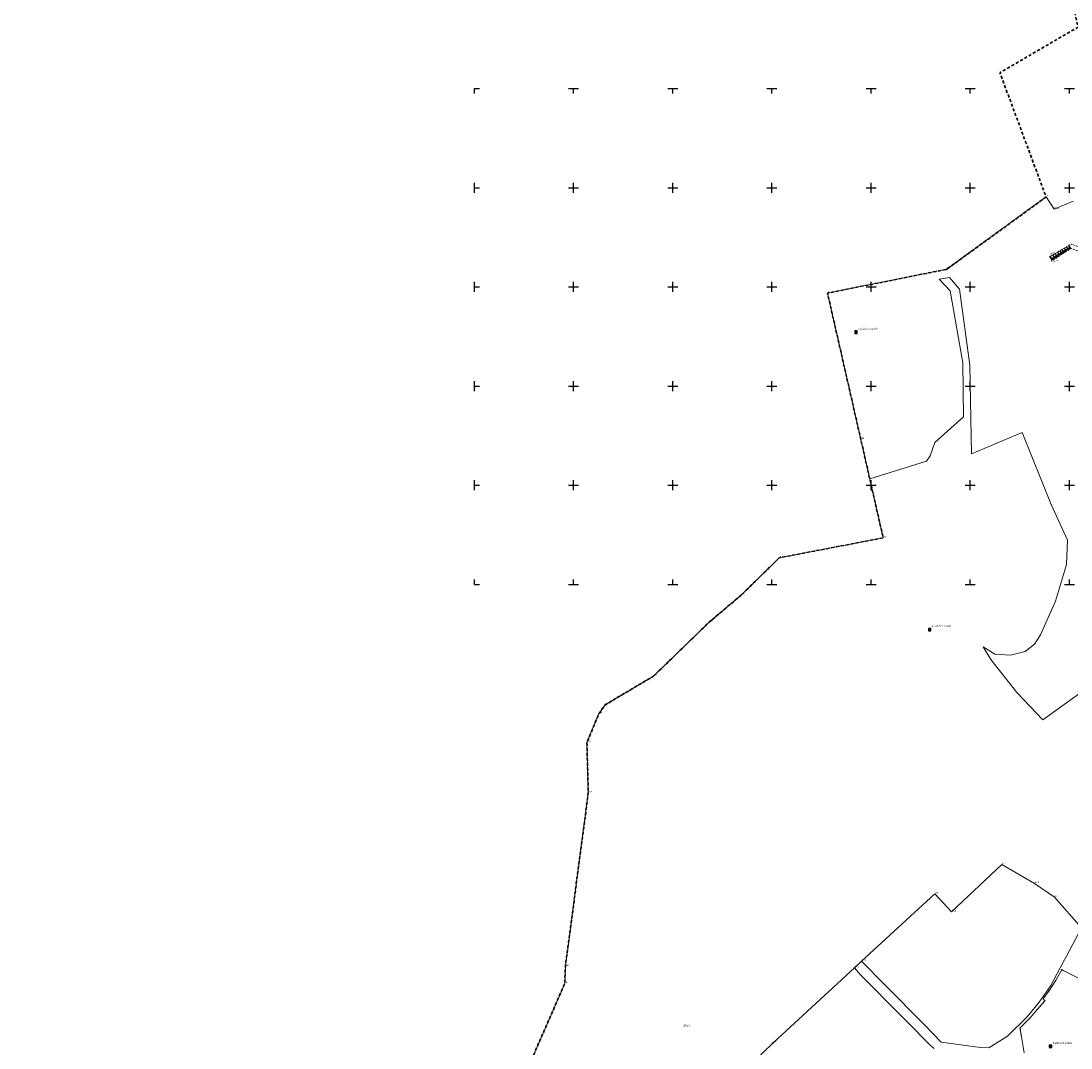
# Model space of a CAD drawing. Header units: metres. Extents: x 5551907 to 5556416, y 5709283 to 5712755.
# Tile 6 of 100: x 5553771 to 5554301, y 5710266 to 5710784. Entities that reach past the tile are written whole.
import ezdxf
from ezdxf.enums import TextEntityAlignment as Align

# ---------------------------------------------------------------- set-up
doc = ezdxf.new("R2010")
doc.units = ezdxf.units.M
for name, pattern in [('1.0_0.5', [1.5, 1, -0.5]), ('1.5_1.0', [2.5, 1.5, -1]), ('219-500', [0])]:
    doc.linetypes.add(name, pattern=pattern)
doc.layers.get('0').update_dxf_attribs({"color": 2, "lineweight": 5})
doc.styles.get("Standard").update_dxf_attribs({"font": 'Working1250', "width": 0.75})

# ---------------------------------------------------------------- blocks, each defined once
blk = doc.blocks.new('203')
at = {"linetype": 'Continuous', "lineweight": 0}
h = blk.add_hatch(color=0, dxfattribs=at)
edge = h.paths.add_edge_path()
edge.add_arc((0, 0), 0.045, 0, 360)
blk = doc.blocks.new('202')
at = {"color": 0, "linetype": 'Continuous', "lineweight": 0}
blk.add_circle((0, 0), 0.25, dxfattribs=at)
blk = doc.blocks.new('PW01')
at = {"linetype": 'Continuous', "lineweight": 13}
h = blk.add_hatch(color=0, dxfattribs=at)
edge = h.paths.add_edge_path()
edge.add_arc((0, 0), 0.045, 0, 360)
blk = doc.blocks.new('PIKIETAW1891')
at = {"color": 0}
blk.add_circle((0, 0), 0.045, dxfattribs=at)
blk = doc.blocks.new('OSSP')
at = {"color": 0}
for p, q in [((-0.626, 0.625), (-0.626, -0.625)), ((-0.626, 0.625), (-0.626, -0.625)), ((0.624, 0.625), (-0.626, 0.625)), ((0.624, 0.625), (-0.626, 0.625)), ((0.3, 0), (-0.3, 0)), ((0.3, 0), (-0.3, 0)), ((0, -0.3), (0, 0.3)), ((0, -0.3), (0, 0.3)), ((0.624, -0.625), (0.624, 0.625)), ((0.624, -0.625), (0.624, 0.625)), ((-0.626, -0.625), (0.624, -0.625)), ((-0.626, -0.625), (0.624, -0.625))]:
    blk.add_line(p, q, dxfattribs=at)
blk = doc.blocks.new('RAMKA500K')
at = {"color": 0}
for p, q in [((0, 247.5), (0, 250)), ((0, 250), (2.5, 250)), ((47.5, 250), (52.5, 250)), ((50, 247.5), (50, 250)), ((97.5, 250), (102.5, 250)), ((100, 247.5), (100, 250)), ((147.5, 250), (152.5, 250)), ((150, 247.5), (150, 250)), ((197.5, 250), (202.5, 250)), ((200, 247.5), (200, 250)), ((247.5, 250), (252.5, 250)), ((250, 247.5), (250, 250)), ((297.5, 250), (302.5, 250)), ((300, 247.5), (300, 250)), ((347.5, 250), (352.5, 250)), ((350, 247.5), (350, 250)), ((397.5, 250), (400, 250)), ((400, 247.5), (400, 250)), ((0, 197.5), (0, 202.5)), ((50, 197.5), (50, 202.5)), ((100, 197.5), (100, 202.5)), ((150, 197.5), (150, 202.5)), ((200, 197.5), (200, 202.5)), ((250, 197.5), (250, 202.5)), ((300, 197.5), (300, 202.5)), ((350, 197.5), (350, 202.5)), ((400, 197.5), (400, 202.5)), ((0, 200), (2.5, 200)), ((47.5, 200), (52.5, 200)), ((97.5, 200), (102.5, 200)), ((147.5, 200), (152.5, 200)), ((197.5, 200), (202.5, 200)), ((247.5, 200), (252.5, 200)), ((297.5, 200), (302.5, 200)), ((347.5, 200), (352.5, 200)), ((397.5, 200), (400, 200)), ((0, 147.5), (0, 152.5)), ((0, 150), (2.5, 150)), ((47.5, 150), (52.5, 150)), ((50, 147.5), (50, 152.5)), ((97.5, 150), (102.5, 150)), ((100, 147.5), (100, 152.5)), ((147.5, 150), (152.5, 150)), ((150, 147.5), (150, 152.5)), ((197.5, 150), (202.5, 150)), ((200, 147.5), (200, 152.5)), ((247.5, 150), (252.5, 150)), ((250, 147.5), (250, 152.5)), ((297.5, 150), (302.5, 150)), ((300, 147.5), (300, 152.5)), ((347.5, 150), (352.5, 150)), ((350, 147.5), (350, 152.5)), ((397.5, 150), (400, 150)), ((400, 147.5), (400, 152.5)), ((0, 97.5), (0, 102.5)), ((50, 97.5), (50, 102.5)), ((100, 97.5), (100, 102.5)), ((150, 97.5), (150, 102.5)), ((200, 97.5), (200, 102.5)), ((250, 97.5), (250, 102.5)), ((300, 97.5), (300, 102.5)), ((350, 97.5), (350, 102.5)), ((400, 97.5), (400, 102.5)), ((0, 100), (2.5, 100)), ((47.5, 100), (52.5, 100)), ((97.5, 100), (102.5, 100)), ((147.5, 100), (152.5, 100)), ((197.5, 100), (202.5, 100)), ((247.5, 100), (252.5, 100)), ((297.5, 100), (302.5, 100)), ((347.5, 100), (352.5, 100)), ((397.5, 100), (400, 100)), ((0, 47.5), (0, 52.5)), ((0, 50), (2.5, 50)), ((47.5, 50), (52.5, 50)), ((50, 47.5), (50, 52.5)), ((97.5, 50), (102.5, 50)), ((100, 47.5), (100, 52.5)), ((147.5, 50), (152.5, 50)), ((150, 47.5), (150, 52.5)), ((197.5, 50), (202.5, 50)), ((200, 47.5), (200, 52.5)), ((247.5, 50), (252.5, 50)), ((250, 47.5), (250, 52.5)), ((297.5, 50), (302.5, 50)), ((300, 47.5), (300, 52.5)), ((347.5, 50), (352.5, 50)), ((350, 47.5), (350, 52.5)), ((397.5, 50), (400, 50)), ((400, 47.5), (400, 52.5)), ((0, 0), (0, 2.5)), ((0, 0), (2.5, 0)), ((47.5, 0), (52.5, 0)), ((50, 0), (50, 2.5)), ((97.5, 0), (102.5, 0)), ((100, 0), (100, 2.5)), ((147.5, 0), (152.5, 0)), ((150, 0), (150, 2.5)), ((197.5, 0), (202.5, 0)), ((200, 0), (200, 2.5)), ((247.5, 0), (252.5, 0)), ((250, 0), (250, 2.5)), ((297.5, 0), (302.5, 0)), ((300, 0), (300, 2.5)), ((347.5, 0), (352.5, 0)), ((350, 0), (350, 2.5)), ((397.5, 0), (400, 0)), ((400, 0), (400, 2.5))]:
    blk.add_line(p, q, dxfattribs=at)

msp = doc.modelspace()

# ---------------------------------------------------------------- linework, layer by layer
at = {"layer": '000 Inne (niezydentyfikowane)', "color": 7, "linetype": 'CONTINUOUS', "lineweight": 25, "flags": 128}
for points in [[(5554294.01, 5710665.05), (5554292.86, 5710666.84)], [(5554295.2, 5710665.82), (5554294.08, 5710667.56)], [(5554295.78, 5710666.2), (5554295.23, 5710667.05)], [(5554296.35, 5710666.57), (5554295.26, 5710668.26)], [(5554296.92, 5710666.94), (5554296.38, 5710667.77)], [(5554297.47, 5710667.3), (5554296.41, 5710668.94)], [(5554298.02, 5710667.65), (5554297.5, 5710668.46)], [(5554298.56, 5710668), (5554297.53, 5710669.6)], [(5554299.1, 5710668.35), (5554298.59, 5710669.13)], [(5554299.62, 5710668.69), (5554298.62, 5710670.24)], [(5554300.14, 5710669.03), (5554299.65, 5710669.79)], [(5554300.65, 5710669.36), (5554299.68, 5710670.86)], [(5554291.47, 5710663.4), (5554290.24, 5710665.29)], [(5554292.15, 5710663.85), (5554291.55, 5710664.78)], [(5554292.79, 5710664.26), (5554291.6, 5710666.09)], [(5554293.41, 5710664.66), (5554292.82, 5710665.56)], [(5554294.61, 5710665.44), (5554294.04, 5710666.32)]]:
    msp.add_lwpolyline(points, dxfattribs=at)
at = {"layer": '216-obręb ewidencyjny', "color": 7, "linetype": '1.5_1.0', "lineweight": 35, "flags": 128}
msp.add_lwpolyline([(5551906.74, 5712754.56), (5551935.68, 5712709.68), (5551940.54, 5712696.03), (5551962.79, 5712636.93), (5551963.9, 5712623.98), (5551966.68, 5712611.81), (5551976.05, 5712525.78), (5551976.43, 5712522.34), (5551976.64, 5712520.37), (5551977.01, 5712516.99), (5551977.68, 5712512.21), (5551978.86, 5712504.66), (5551977.54, 5712490.01), (5551974.69, 5712454.77), (5551973.24, 5712438.43), (5551971.14, 5712414.96), (5551967.91, 5712407.09), (5551966.31, 5712404.46), (5551957.99, 5712387.05), (5551952.82, 5712341.33), (5551950.46, 5712320.41), (5551950.41, 5712315), (5551949.11, 5712306.61), (5551945.12, 5712280.97), (5551946.18, 5712248.17), (5551946.46, 5712243.81), (5551946.65, 5712240.76), (5551950.96, 5712173.04), (5551951.19, 5712165.63), (5551961.63, 5712133.67), (5551964.37, 5712109.67), (5551965.93, 5712090.01), (5551966.51, 5712081.34), (5551967.88, 5712057.12), (5551968.4, 5712048.08), (5551969.26, 5712010.48), (5551970.62, 5711989.51), (5551966.76, 5711978.47), (5551965.69, 5711975.39), (5551963.3, 5711965.27), (5552061.23, 5711944.63), (5552065.66, 5711943.17), (5552071.04, 5711941.41), (5552075.55, 5711903.32), (5552193.31, 5711874.46), (5552196.55, 5711872.33), (5552430.77, 5711812.79), (5552390.76, 5711790.34), (5552386.72, 5711777.83), (5552528.77, 5711746.49), (5552528.39, 5711742.51), (5552524.28, 5711698.67), (5552520.9, 5711662.6), (5552517.25, 5711623.5), (5552515.33, 5711603.25), (5552514.23, 5711591.62), (5552548.45, 5711586.27), (5552553.44, 5711585.49), (5552594.64, 5711579.05), (5552602.2, 5711617.95), (5552615.25, 5711616.16), (5552623.01, 5711630.74), (5552624.64, 5711633.81), (5552638.8, 5711660.44), (5552646.36, 5711658.41), (5552748.08, 5711631.97), (5552730.31, 5711588.98), (5552714.87, 5711541.1), (5552679.16, 5711442.78), (5552680.03, 5711429.79), (5552708.66, 5711378.89), (5552732.07, 5711369.95), (5552755.89, 5711371.71), (5552757.83, 5711364.93), (5552771.45, 5711305.07), (5552792.63, 5711262.96), (5552811.69, 5711238.16), (5552823.52, 5711222.08), (5552857.56, 5711200.05), (5552902.55, 5711179.99), (5552911.56, 5711176.56), (5552871.37, 5711055.67), (5553112.55, 5711070.64), (5553187.3, 5711106.28), (5553111.42, 5711242.97), (5553135.72, 5711277.69), (5553140.19, 5711284.18), (5553201.96, 5711255.35), (5553245.53, 5711230.59), (5553303.29, 5711172.41), (5553376.5, 5711175.13), (5553378.92, 5711178.05), (5553390.23, 5711190.28), (5553401.68, 5711184.47), (5553416.14, 5711177.4), (5553448.07, 5711161.33), (5553437.22, 5711126.97), (5553445.65, 5711125.28), (5553470.54, 5711120.23), (5553551.94, 5711103.67), (5553558.31, 5711100.51), (5553601.68, 5711074.75), (5553612.37, 5711075.32), (5553743.73, 5711038.3), (5553882.09, 5711004.3), (5553891.72, 5710994.27), (5553894.7, 5710988.34), (5553912.79, 5710967.66), (5553906.26, 5710957.97), (5553903.3, 5710954.05), (5553892.31, 5710942.26), (5553896.92, 5710899.02), (5553904.73, 5710820.6), (5553911.5, 5710820.71), (5553910.44, 5710845.2), (5553915.76, 5710845.22), (5553986.88, 5710847.87), (5554071.31, 5710851.03), (5554111.41, 5710852.58), (5554114.35, 5710816.96), (5554126.03, 5710817.59), (5554137.12, 5710818.2), (5554148.13, 5710818.8), (5554159.33, 5710819.41), (5554170.28, 5710820.01), (5554182.27, 5710820.66), (5554188.56, 5710821.01), (5554195.96, 5710821.41), (5554216.38, 5710816.21), (5554217.35, 5710816.32), (5554223.66, 5710818.28), (5554227.16, 5710820.02), (5554234.26, 5710822.7), (5554269.43, 5710809.03), (5554272.17, 5710807.96), (5554300.82, 5710796.69), (5554301.44, 5710793.95), (5554304.38, 5710780.98), (5554264.96, 5710757.95), (5554272.17, 5710738.55), (5554288.24, 5710695.38), (5554276.91, 5710687.13), (5554238.16, 5710658.89), (5554178.04, 5710646.86), (5554194.81, 5710573.13), (5554206.09, 5710523.49), (5554153.7, 5710513.41), (5554134.42, 5710494.53), (5554118.35, 5710480.93), (5554090.31, 5710453.78), (5554065.94, 5710439.28), (5554062.65, 5710434.58), (5554056.73, 5710420.22), (5554057.42, 5710394.92), (5554045.86, 5710307.34), (5554045.58, 5710298.8), (5553997.99, 5710189.96), (5553988.95, 5710169.73), (5553986.54, 5710165.23), (5553923.11, 5710094.44), (5553900.25, 5710066.66), (5553889.73, 5710052.42), (5553834, 5709971.52), (5553824.32, 5709950.53), (5553811.61, 5709919.08), (5553786.83, 5709856.14), (5553781.27, 5709841.47), (5553815.31, 5709856.76), (5553838.69, 5709871.16), (5553865.3, 5709892.35), (5553890.41, 5709916.16), (5553903.99, 5709905.87), (5553969.34, 5709853.96), (5554014.76, 5709818.11), (5554023.56, 5709811.16), (5554032.81, 5709803.7), (5554039.9, 5709797.28), (5554051.69, 5709786.68), (5554074.75, 5709765.95), (5554076.16, 5709764.68), (5554137.87, 5709708.96), (5554149.62, 5709698.44), (5554147.11, 5709689.63), (5554139.83, 5709664.15), (5554132.49, 5709638.43), (5554130.29, 5709630.74), (5554172.37, 5709623.65), (5554623.68, 5709547.83), (5554621.43, 5709559.47), (5554614.84, 5709593.51), (5554611.39, 5709625), (5554608.31, 5709640.8), (5554605.07, 5709652.74), (5554621.17, 5709654.39), (5554641.5, 5709658.27), (5554640.74, 5709652.53), (5554667.79, 5709656.98), (5554701.94, 5709646.42), (5554702.25, 5709646.33), (5554879.17, 5709626.54), (5555002.58, 5709615.56), (5555004.95, 5709615.36), (5555014.08, 5709614.94), (5555010.66, 5709588.18), (5555256.15, 5709556.47), (5555232.88, 5709372.07), (5555238.98, 5709371.28), (5555301.07, 5709358.86), (5555372.66, 5709357.89), (5555435.3, 5709351.2), (5555564.77, 5709341.79), (5555566.26, 5709337.27), (5555571.34, 5709320.5), (5555582.95, 5709317.38), (5555851.85, 5709282.91), (5555861.6, 5709399.1), (5555861.33, 5709404.49), (5555861.18, 5709407.27), (5555861.15, 5709409.13), (5555873.84, 5709414.51), (5555889.37, 5709402.53), (5555915.39, 5709412.88), (5555932.96, 5709419.86), (5556021.42, 5709400.5), (5556021.57, 5709499.03), (5556040.15, 5709558.84), (5555982.49, 5709557.86), (5555996.54, 5709679.95), (5555997.36, 5709687.07), (5556196.64, 5709664.46), (5556380.06, 5709643.56), (5556393.92, 5709782.75), (5556397.73, 5709821.11), (5556414.02, 5709984.64), (5556415.84, 5710001), (5556412.13, 5710010.67), (5556346.24, 5710152.21), (5556302.98, 5710228.86), (5556240.82, 5710337.06), (5556212.22, 5710389.67), (5556173.31, 5710460.03), (5556165.22, 5710473.4), (5556139.17, 5710518.75), (5556115.57, 5710555.46), (5556004.52, 5710726.07), (5555990.58, 5710746), (5555977.05, 5710771.37), (5555962.58, 5710796.06), (5555961.65, 5710797.95), (5555946.8, 5710821.97), (5555927, 5710854.35), (5555925.61, 5710856.61), (5555864.93, 5710956.83), (5555861.23, 5710962.62), (5555858.26, 5710967.4), (5555809.63, 5710955.88), (5555755.5, 5710941.2), (5555691.59, 5710929.73), (5555673.88, 5710932.52), (5555640.74, 5710922.93), (5555609.58, 5710913.92), (5555576.79, 5710904.71), (5555570.04, 5710902.81), (5555564.87, 5710901.67), (5555532.52, 5710893.5), (5555511.45, 5710887.48), (5555486.44, 5710880.33), (5555476.11, 5710877.37), (5555473.12, 5710877.41), (5555462.09, 5710874.69), (5555449.46, 5710871.57), (5555437.2, 5710868.54), (5555411.55, 5710861.67), (5555406.79, 5710860.08), (5555353.54, 5710846.08), (5555335.65, 5710843.37), (5555323.17, 5710857.9), (5555318.88, 5710862.1), (5555301.09, 5710879.54), (5555282.13, 5710898.14), (5555269.27, 5710910.78), (5555251.4, 5710928.35), (5555236.12, 5710943.37), (5555214.32, 5710965.09), (5555178.62, 5710999.88), (5555145.1, 5711032.61), (5555118.79, 5711058.71), (5555112.03, 5711065.34), (5555103.03, 5711074.37), (5555087.63, 5711089.8), (5555077.06, 5711099.56), (5555051.69, 5711124.18), (5555033.41, 5711141.94), (5555028.14, 5711147.14), (5555014.37, 5711160.74), (5555011.68, 5711157.93), (5554953.32, 5711095.22), (5554940.91, 5711102.5), (5554866.05, 5711146.37), (5554864.86, 5711146.98), (5554825.95, 5711167.05), (5554800.9, 5711181.43), (5554799.46, 5711193.15), (5554787.74, 5711195.23), (5554772.82, 5711197.89), (5554782.42, 5711251.22), (5554787.02, 5711283.07), (5554790.4, 5711307.35), (5554801.17, 5711374.61), (5554803.59, 5711383.95), (5554812.73, 5711443.34), (5554815.38, 5711447.75), (5554815.98, 5711449.98), (5554819.84, 5711457.96), (5554835.96, 5711485.41), (5554868.23, 5711538.33), (5554872.22, 5711549.08), (5554885.51, 5711603.62), (5554892.98, 5711627.96), (5554893.3, 5711630.02), (5554893.14, 5711634.75), (5554842.44, 5711663.45), (5554807.88, 5711683.02), (5554779.75, 5711698.95), (5554747.89, 5711716.91), (5554744.39, 5711718.95), (5554721.39, 5711723), (5554718.93, 5711723.27), (5554705.68, 5711745.9), (5554695.81, 5711764.93), (5554691, 5711778.42), (5554686.39, 5711792.93), (5554644.92, 5711787.15), (5554632.77, 5711784.66), (5554611.87, 5711781.79), (5554601.86, 5711779.5), (5554596.69, 5711778.46), (5554603.13, 5711711.66), (5554602.31, 5711690.17), (5554598.53, 5711671.94), (5554592.45, 5711683.07), (5554531.63, 5711706.77), (5554505.48, 5711716.54), (5554474.41, 5711729.49), (5554471.16, 5711730.7), (5554469.13, 5711731.78), (5554457.99, 5711737.71), (5554442.27, 5711751.37), (5554432.69, 5711766.22), (5554411.03, 5711802.71), (5554406.15, 5711812.36), (5554370.99, 5711868.63), (5554312.64, 5711928.21), (5554284.21, 5711957.24), (5554242.25, 5712013.8), (5554214.59, 5712030.78), (5554179.42, 5712048.21), (5554174.4, 5712052.38), (5554190.23, 5712080.18), (5554217.92, 5712109.05), (5554194.36, 5712113.52), (5554177.1, 5712116.9), (5554154.69, 5712122.26), (5554141.36, 5712126.8), (5554111.47, 5712136.91), (5554098.74, 5712131.7), (5554088.89, 5712134.95), (5554084.65, 5712136.48), (5554027.83, 5712091.29), (5554017.37, 5712091.65), (5554002.92, 5712094.15), (5553999.14, 5712094.7), (5553995.36, 5712095.26), (5553976.24, 5712098.05), (5553930.41, 5712102.03), (5553920.18, 5712102.68), (5553892.68, 5712104.88), (5553882.15, 5712105.23), (5553861.37, 5712105.68), (5553840.31, 5712105.9), (5553828.49, 5712105.94), (5553817.66, 5712106.74), (5553813.66, 5712106.2), (5553807.97, 5712105.44), (5553794.2, 5712103.67), (5553791.22, 5712103.72), (5553787.86, 5712105.28), (5553773, 5712107.24), (5553760.27, 5712110.81), (5553713.18, 5712128.28), (5553695.05, 5712135.09), (5553665.26, 5712146.31), (5553628.99, 5712160.53), (5553564.67, 5712186.49), (5553534.14, 5712198.82), (5553518.43, 5712205.16), (5553505.71, 5712214.16), (5553495.82, 5712224.58), (5553481.62, 5712239.14), (5553468.97, 5712250.25), (5553450.65, 5712266.03), (5553448.17, 5712267.36), (5553444.61, 5712269.26), (5553440.93, 5712272.68), (5553442.36, 5712276.17), (5553455.73, 5712309.61), (5553455.17, 5712345), (5553457.06, 5712360.13), (5553444.38, 5712363.28), (5553416.07, 5712369.75), (5553371.59, 5712377.73), (5553365.52, 5712379.06), (5553357.77, 5712381.05), (5553350.17, 5712382.88), (5553335.96, 5712385.91), (5553289.54, 5712395.8), (5553276.49, 5712404.49), (5553273.17, 5712406.7), (5553227.36, 5712429.23), (5553223.38, 5712423.92), (5553216.33, 5712416.46), (5553204.66, 5712427.44), (5553132.13, 5712498.74), (5553121.66, 5712508.64), (5553117.41, 5712513.03), (5553042.65, 5712585.55), (5553022.89, 5712604.48), (5552963.96, 5712661.02), (5552934.07, 5712689.85), (5552862.16, 5712650.74), (5552794.89, 5712615.29), (5552774.36, 5712603.87), (5552766.19, 5712599.27), (5552742.66, 5712585.51), (5552733.37, 5712592.97), (5552719.14, 5712601.36), (5552716, 5712603.21), (5552692.7, 5712612.37), (5552685.34, 5712615.26), (5552660.63, 5712622.83), (5552594.35, 5712639.86), (5552559.62, 5712646.76), (5552547.59, 5712648.92), (5552524.93, 5712652.89), (5552520.89, 5712653.6), (5552515.96, 5712654.06), (5552454.49, 5712666.37), (5552417.98, 5712673.55), (5552383.17, 5712682.71), (5552343.62, 5712693.86), (5552323.55, 5712696.7), (5552313.45, 5712698.93), (5552313.06, 5712696.58), (5552117.89, 5712724.5), (5552113.14, 5712725.18)], close=True, dxfattribs=at)
at = {"layer": '218-kontur użytku gruntowego', "color": 3, "linetype": 'CONTINUOUS', "lineweight": 18, "flags": 128}
for points in [[(5554288.24, 5710695.38), (5554276.91, 5710687.13)], [(5554292.3, 5710689.13), (5554288.24, 5710695.38)], [(5554301.85, 5710693.16), (5554292.3, 5710689.13)], [(5554276.91, 5710687.13), (5554238.16, 5710658.89)], [(5554238.16, 5710658.89), (5554178.04, 5710646.86)], [(5554234.37, 5710653.94), (5554239.58, 5710654.68)], [(5554239.94, 5710648), (5554234.37, 5710653.94)], [(5554239.58, 5710654.68), (5554244.61, 5710648.93)], [(5554178.04, 5710646.86), (5554179.24, 5710641.57)], [(5554246.19, 5710611.74), (5554239.94, 5710648)], [(5554244.61, 5710648.93), (5554249.72, 5710610.6)], [(5554179.24, 5710641.57), (5554180.36, 5710636.66)], [(5554180.36, 5710636.66), (5554194.81, 5710573.13)], [(5554246.61, 5710584.5), (5554246.19, 5710611.74)], [(5554249.72, 5710610.6), (5554250.59, 5710565.79)], [(5554232.08, 5710571.52), (5554246.61, 5710584.5)], [(5554194.81, 5710573.13), (5554199.34, 5710553.18)], [(5554229.82, 5710564.9), (5554232.08, 5710571.52)], [(5554250.59, 5710565.79), (5554276.12, 5710576.56)], [(5554276.12, 5710576.56), (5554290.77, 5710540.33)], [(5554199.34, 5710553.18), (5554227.89, 5710562.2)], [(5554227.89, 5710562.2), (5554229.82, 5710564.9)], [(5554290.77, 5710540.33), (5554298.96, 5710522.27)], [(5554298.96, 5710522.27), (5554298.61, 5710509.98)], [(5554298.61, 5710509.98), (5554292.94, 5710491.5)], [(5554292.94, 5710491.5), (5554285.35, 5710474.51)], [(5554285.35, 5710474.51), (5554282.4, 5710469.95)], [(5554262.46, 5710464.82), (5554256.48, 5710468.6)], [(5554256.48, 5710468.6), (5554260.45, 5710462.23)], [(5554277.65, 5710466.12), (5554270.24, 5710464.32)], [(5554282.4, 5710469.95), (5554277.65, 5710466.12)], [(5554260.45, 5710462.23), (5554273.43, 5710445.51)], [(5554270.24, 5710464.32), (5554262.46, 5710464.82)], [(5554286.54, 5710431.79), (5554323.05, 5710458.02)], [(5554273.43, 5710445.51), (5554286.54, 5710431.79)], [(5554306.03, 5710326.79), (5554298.39, 5710312.22)], [(5554298.39, 5710312.22), (5554296.92, 5710309.48)], [(5554195.23, 5710310.03), (5554191.65, 5710306.66)], [(5554191.65, 5710306.66), (5554194.59, 5710303.14)], [(5554206.84, 5710298.24), (5554195.23, 5710310.03)], [(5554296.92, 5710309.48), (5554290.68, 5710297.86)], [(5554194.59, 5710303.14), (5554215.11, 5710282.5)], [(5554226.9, 5710277.89), (5554206.84, 5710298.24)], [(5554290.68, 5710297.86), (5554284.76, 5710289.31)], [(5554282.61, 5710286.73), (5554278.63, 5710281.96)], [(5554284.76, 5710289.31), (5554282.61, 5710286.73)], [(5554215.11, 5710282.5), (5554217.29, 5710280.3)], [(5554217.29, 5710280.3), (5554230.12, 5710267.39)], [(5554278.63, 5710281.96), (5554268.85, 5710272.26)], [(5554235.39, 5710269.27), (5554226.9, 5710277.89)], [(5554268.85, 5710272.26), (5554259.4, 5710266.38)], [(5554230.12, 5710267.39), (5554231.74, 5710266.01)], [(5554255.12, 5710266.46), (5554235.39, 5710269.27)], [(5554259.4, 5710266.38), (5554255.12, 5710266.46)]]:
    msp.add_lwpolyline(points, dxfattribs=at)
at = {"layer": '219-działka ewidencyjna', "color": 7, "linetype": '219-500', "lineweight": 18, "flags": 128}
for points in [[(5554288.24, 5710695.38), (5554276.91, 5710687.13)], [(5554292.3, 5710689.13), (5554288.24, 5710695.38)], [(5554301.85, 5710693.16), (5554292.3, 5710689.13)], [(5554238.16, 5710658.89), (5554276.91, 5710687.13)], [(5554178.04, 5710646.86), (5554238.16, 5710658.89)], [(5554178.04, 5710646.86), (5554194.81, 5710573.13)], [(5554194.81, 5710573.13), (5554206.09, 5710523.49)], [(5554206.09, 5710523.49), (5554153.7, 5710513.41)], [(5554153.7, 5710513.41), (5554134.42, 5710494.53)], [(5554134.42, 5710494.53), (5554118.35, 5710480.93)], [(5554118.35, 5710480.93), (5554090.31, 5710453.78)], [(5554090.31, 5710453.78), (5554065.94, 5710439.28)], [(5554065.94, 5710439.28), (5554062.65, 5710434.58)], [(5554062.65, 5710434.58), (5554056.73, 5710420.22)], [(5554056.73, 5710420.22), (5554057.42, 5710394.92)], [(5554057.42, 5710394.92), (5554045.86, 5710307.34)], [(5554265.89, 5710358.74), (5554240.55, 5710334.99)], [(5554265.89, 5710358.74), (5554282.4, 5710349.17)], [(5554282.4, 5710349.17), (5554292.48, 5710342.31)], [(5554232.07, 5710343.99), (5554195.23, 5710310.03)], [(5554232.07, 5710343.99), (5554240.55, 5710334.99)], [(5554292.48, 5710342.31), (5554306.03, 5710326.79)], [(5554045.86, 5710307.34), (5554045.58, 5710298.8)], [(5554191.65, 5710306.66), (5554150.58, 5710268.88)], [(5554195.23, 5710310.03), (5554191.65, 5710306.66)], [(5554045.58, 5710298.8), (5553997.99, 5710189.96)], [(5554150.58, 5710268.88), (5554135.02, 5710253.74)]]:
    msp.add_lwpolyline(points, dxfattribs=at)
at = {"layer": 'przewód gazowy', "color": 40, "linetype": 'CONTINUOUS', "lineweight": 18, "flags": 128}
msp.add_lwpolyline([(5554305.84, 5710300.79), (5554296.49, 5710305.59), (5554296.28, 5710305.72), (5554296.13, 5710305.75), (5554292.93, 5710300.09), (5554289.89, 5710295.36), (5554286.82, 5710291.05), (5554287.64, 5710290.13), (5554283.97, 5710285.82), (5554280.1, 5710281.31), (5554276.19, 5710277.38), (5554275.06, 5710276.24), (5554275.15, 5710275.86), (5554277.22, 5710263.8)], dxfattribs=at)
msp.add_lwpolyline([(5554305.84, 5710300.79), (5554296.49, 5710305.59), (5554296.28, 5710305.72), (5554296.13, 5710305.75), (5554292.93, 5710300.09), (5554289.89, 5710295.36), (5554286.82, 5710291.05), (5554287.64, 5710290.13), (5554283.97, 5710285.82), (5554280.1, 5710281.31), (5554276.19, 5710277.38), (5554275.06, 5710276.24), (5554275.15, 5710275.86), (5554277.22, 5710263.8)], dxfattribs=at)
at = {"layer": 'skarpa nieumocniona', "color": 7, "linetype": '1.0_0.5', "lineweight": 18, "flags": 128}
msp.add_lwpolyline([(5554290.15, 5710665.24), (5554291.05, 5710663.13), (5554300.73, 5710669.41), (5554310.97, 5710665.51), (5554316.18, 5710682.1), (5554323.33, 5710684.82), (5554326.78, 5710686.85), (5554340.13, 5710661.49), (5554346.32, 5710656.06), (5554358.43, 5710657.43), (5554347.26, 5710657.86), (5554341.82, 5710663.2), (5554328.29, 5710687.71), (5554322.61, 5710689.45), (5554312.96, 5710684.29), (5554308.94, 5710668.72), (5554300.86, 5710671.56)], close=True, dxfattribs=at)
msp.add_lwpolyline([(5554290.15, 5710665.24), (5554291.05, 5710663.13), (5554300.73, 5710669.41), (5554310.97, 5710665.51), (5554316.18, 5710682.1), (5554323.33, 5710684.82), (5554326.78, 5710686.85), (5554340.13, 5710661.49), (5554346.32, 5710656.06), (5554358.43, 5710657.43), (5554347.26, 5710657.86), (5554341.82, 5710663.2), (5554328.29, 5710687.71), (5554322.61, 5710689.45), (5554312.96, 5710684.29), (5554308.94, 5710668.72), (5554300.86, 5710671.56)], close=True, dxfattribs=at)

# ---------------------------------------------------------------- block references
at = {"layer": '202-punkt graniczny', "color": 7, "linetype": 'CONTINUOUS', "lineweight": 18}
for p in [(5554238.16, 5710658.89), (5554191.65, 5710306.66), (5554150.58, 5710268.88)]:
    msp.add_blockref('202', p, dxfattribs=at)
at = {"layer": '203-punkt graniczny', "color": 7, "linetype": 'CONTINUOUS', "lineweight": 18}
for p in [(5554288.24, 5710695.38), (5554292.3, 5710689.13), (5554276.91, 5710687.13), (5554178.04, 5710646.86), (5554194.81, 5710573.13), (5554206.09, 5710523.49), (5554153.7, 5710513.41), (5554134.42, 5710494.53), (5554118.35, 5710480.93), (5554090.31, 5710453.78), (5554065.94, 5710439.28), (5554062.65, 5710434.58), (5554056.73, 5710420.22), (5554057.42, 5710394.92), (5554265.89, 5710358.74), (5554282.4, 5710349.17), (5554232.07, 5710343.99), (5554292.48, 5710342.31), (5554240.55, 5710334.99), (5554045.86, 5710307.34), (5554195.23, 5710310.03), (5554045.58, 5710298.8)]:
    msp.add_blockref('203', p, dxfattribs=at)
at = {"layer": 'pikieta naturalna', "color": 7, "linetype": 'CONTINUOUS', "lineweight": 13}
for p in [(5554290.15, 5710665.24), (5554291.05, 5710663.13)]:
    msp.add_blockref('PW01', p, dxfattribs=at)
at = {"layer": 'Punkt roboczy BDOT GESUT K1', "color": 6, "linetype": 'CONTINUOUS', "lineweight": 18}
for p in [(5554300.73, 5710669.41), (5554290.15, 5710665.24), (5554290.15, 5710665.24), (5554291.05, 5710663.13), (5554291.05, 5710663.13), (5554296.13, 5710305.75), (5554296.13, 5710305.75), (5554296.28, 5710305.72), (5554296.28, 5710305.72), (5554296.49, 5710305.59), (5554296.49, 5710305.59), (5554292.93, 5710300.09), (5554292.93, 5710300.09), (5554286.82, 5710291.05), (5554286.82, 5710291.05), (5554289.89, 5710295.36), (5554289.89, 5710295.36), (5554283.97, 5710285.82), (5554283.97, 5710285.82), (5554287.64, 5710290.13), (5554287.64, 5710290.13), (5554287.64, 5710290.13), (5554287.64, 5710290.13), (5554280.1, 5710281.31), (5554280.1, 5710281.31), (5554275.06, 5710276.24), (5554275.06, 5710276.24), (5554275.06, 5710276.24), (5554275.06, 5710276.24), (5554275.15, 5710275.86), (5554275.15, 5710275.86), (5554276.19, 5710277.38), (5554276.19, 5710277.38)]:
    msp.add_blockref('PIKIETAW1891', p, dxfattribs=at)
at = {"layer": 'rzedna', "color": 40, "linetype": 'CONTINUOUS', "lineweight": 18}
for p in [(5554287.64, 5710290.13), (5554287.64, 5710290.13), (5554275.06, 5710276.24), (5554275.06, 5710276.24)]:
    msp.add_blockref('PW01', p, dxfattribs=at)
at = {"layer": 'Szczegółowa osnowa geodezyjna pozioma', "color": 7, "linetype": 'CONTINUOUS', "lineweight": 18}
for p in [(5554192.374, 5710627.189), (5554229.502, 5710477.187), (5554290.486, 5710267.072)]:
    msp.add_blockref('OSSP', p, dxfattribs=at)
at = {"layer": 'Wstawianie ramki sekcyjnej z opisem', "color": 7, "linetype": 'CONTINUOUS', "lineweight": 13}
msp.add_blockref('RAMKA500K', (5554000, 5710500), dxfattribs=at)
msp.add_blockref('RAMKA500K', (5554000, 5710500), dxfattribs=at)
msp.add_blockref('RAMKA500K', (5554000, 5710500), dxfattribs=at)
msp.add_blockref('RAMKA500K', (5554000, 5710500), dxfattribs=at)

# ---------------------------------------------------------------- texts
at = {"layer": '202-punkt graniczny-Atr103', "color": 7, "width": 0.9}
for s, p in [('310', (5554238.16, 5710658.89)), ('310', (5554238.16, 5710658.89)), ('1095', (5554191.65, 5710306.66)), ('1095', (5554191.65, 5710306.66)), ('605', (5554150.58, 5710268.88)), ('605', (5554150.58, 5710268.88))]:
    msp.add_text(s, height=0.75, dxfattribs=at).set_placement(p, align=Align.BOTTOM_LEFT)
at = {"layer": '203-punkt graniczny-Atr103', "color": 7, "width": 0.9}
for s, p in [('311', (5554288.24, 5710695.38)), ('311', (5554288.24, 5710695.38)), ('20', (5554276.91, 5710687.13)), ('20', (5554276.91, 5710687.13)), ('7151', (5554292.3, 5710689.13)), ('7151', (5554292.3, 5710689.13)), ('309', (5554178.04, 5710646.86)), ('309', (5554178.04, 5710646.86)), ('308', (5554194.81, 5710573.13)), ('308', (5554194.81, 5710573.13)), ('307', (5554206.09, 5710523.49)), ('307', (5554206.09, 5710523.49)), ('306', (5554153.7, 5710513.41)), ('306', (5554153.7, 5710513.41)), ('305', (5554134.42, 5710494.53)), ('305', (5554134.42, 5710494.53)), ('304', (5554118.35, 5710480.93)), ('304', (5554118.35, 5710480.93)), ('303', (5554090.31, 5710453.78)), ('303', (5554090.31, 5710453.78)), ('302', (5554065.94, 5710439.28)), ('302', (5554065.94, 5710439.28)), ('301', (5554062.65, 5710434.58)), ('301', (5554062.65, 5710434.58)), ('300', (5554056.73, 5710420.22)), ('300', (5554056.73, 5710420.22)), ('299', (5554057.42, 5710394.92)), ('299', (5554057.42, 5710394.92)), ('4457', (5554265.89, 5710358.74)), ('4457', (5554265.89, 5710358.74)), ('2803', (5554282.4, 5710349.17)), ('2803', (5554282.4, 5710349.17)), ('7135', (5554232.07, 5710343.99)), ('7135', (5554232.07, 5710343.99)), ('3537', (5554292.48, 5710342.31)), ('3537', (5554292.48, 5710342.31)), ('1518', (5554240.55, 5710334.99)), ('1518', (5554240.55, 5710334.99)), ('298', (5554045.86, 5710307.34)), ('298', (5554045.86, 5710307.34)), ('3773', (5554195.23, 5710310.03)), ('3773', (5554195.23, 5710310.03)), ('297', (5554045.58, 5710298.8)), ('297', (5554045.58, 5710298.8))]:
    msp.add_text(s, height=0.75, dxfattribs=at).set_placement(p, align=Align.BOTTOM_LEFT)
at = {"layer": '211-numer działki ewidencyjnej', "color": 7, "linetype": 'CONTINUOUS', "lineweight": 18, "width": 0.79}
msp.add_text('479/1', height=1, dxfattribs=at).set_placement((5554105.28, 5710276.97))
at = {"layer": 'pikieta naturalna-Atr2', "color": 7, "width": 0.9}
for s, rotation, p in [('142.6', 20.841, (5554290.21, 5710666.03)), ('143.4', 25.016, (5554291.82, 5710662.11))]:
    msp.add_text(s, height=0.75, rotation=rotation, dxfattribs=at).set_placement(p)
at = {"layer": 'rzedna-Atr2', "color": 40, "width": 0.9}
msp.add_text('144.97', height=0.75, rotation=48.291, dxfattribs=at).set_placement((5554285.1, 5710287.14), align=Align.MIDDLE_LEFT)
msp.add_text('145.40', height=0.75, rotation=279.739, dxfattribs=at).set_placement((5554274.8, 5710275.66))
at = {"layer": 'Szczegółowa osnowa geodezyjna pozioma-Atr103', "color": 7, "oblique": 15, "width": 0.9}
for s, p in [('5.158.27.1.11370', (5554193.374, 5710628.189)), ('5.158.27.1.11380', (5554230.502, 5710478.187)), ('5.158.27.1.11831', (5554291.486, 5710268.072))]:
    msp.add_text(s, height=0.9, dxfattribs=at).set_placement(p, align=Align.BOTTOM_LEFT)

doc.saveas('drawing.dxf')
